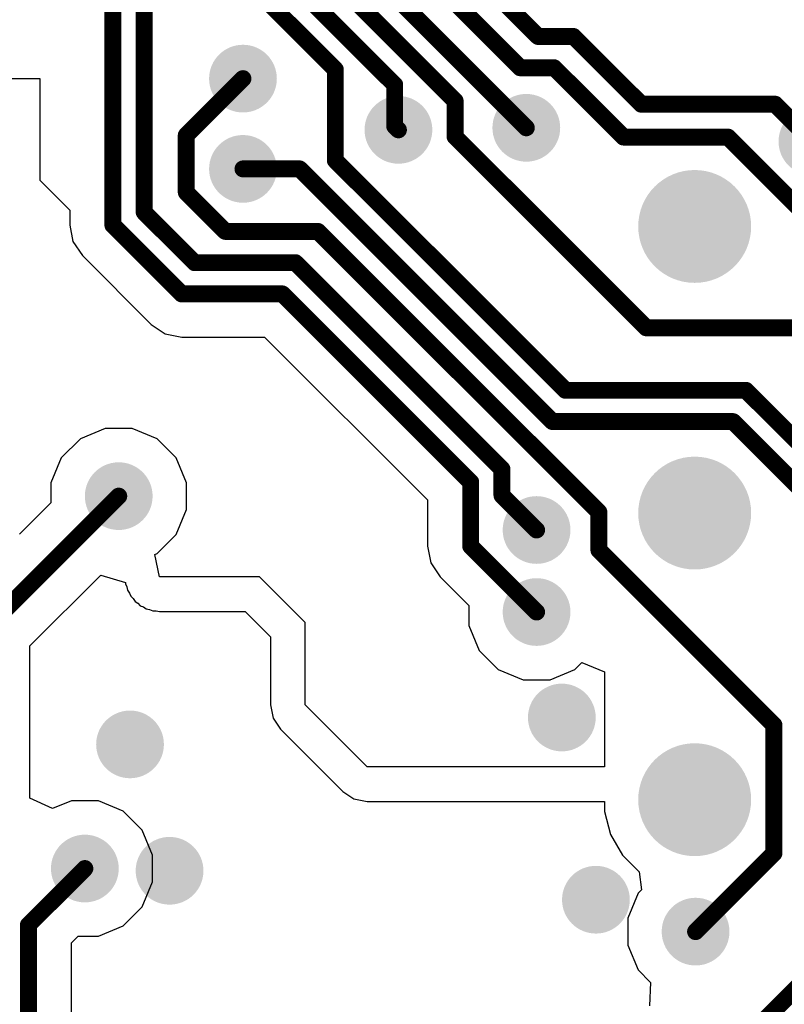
# Model space of a CAD drawing. Header units: inches. Extents: x 0.3 to 40.7, y 0.3 to 25.1.
# Tile 4 of 5: x 29.5 to 36.3, y 9.6 to 18.3. Entities that reach past the tile are written whole.
import ezdxf

# ---------------------------------------------------------------- set-up
doc = ezdxf.new("R2010")
doc.units = ezdxf.units.IN
doc.layers.add('BOTTOM', color=5, linetype='Continuous')
doc.layers.add('Via Holes', color=16, linetype='Continuous')

# ---------------------------------------------------------------- blocks, each defined once
blk = doc.blocks.new('TP_1_00MM_B_3047')
at = {"layer": 'BOTTOM'}
h = blk.add_hatch(color=5, dxfattribs=at)
edge = h.paths.add_edge_path()
edge.add_arc((0, 0), 0.499999, 0, 360)
blk = doc.blocks.new('TP_1_00MM_B_3048')
at = {"layer": 'BOTTOM'}
h = blk.add_hatch(color=5, dxfattribs=at)
edge = h.paths.add_edge_path()
edge.add_arc((0, 0), 0.499999, 0, 360)
blk = doc.blocks.new('TP_1_00MM_B_3050')
at = {"layer": 'BOTTOM'}
h = blk.add_hatch(color=5, dxfattribs=at)
edge = h.paths.add_edge_path()
edge.add_arc((0, 0), 0.499999, 0, 360)

msp = doc.modelspace()

# ---------------------------------------------------------------- hatches: boundary and pattern name
at = {"layer": 'BOTTOM'}
h = msp.add_hatch(color=5, dxfattribs=at)
edge = h.paths.add_edge_path()
edge.add_arc((31.5000005, 17.79999996), 0.2999994, 0, 360)
h = msp.add_hatch(color=5, dxfattribs=at)
edge = h.paths.add_edge_path()
edge.add_arc((32.87667288, 17.34598258), 0.2999994, 0, 360)
h = msp.add_hatch(color=5, dxfattribs=at)
edge = h.paths.add_edge_path()
edge.add_arc((34.00900996, 17.36400896), 0.2999994, 0, 360)
h = msp.add_hatch(color=5, dxfattribs=at)
edge = h.paths.add_edge_path()
edge.add_arc((36.54271076, 17.24282556), 0.2999994, 0, 360)
h = msp.add_hatch(color=5, dxfattribs=at)
edge = h.paths.add_edge_path()
edge.add_arc((31.5000005, 16.99999902), 0.2999994, 0, 360)
h = msp.add_hatch(color=5, dxfattribs=at)
edge = h.paths.add_edge_path()
edge.add_arc((30.40000016, 14.09999974), 0.2999994, 0, 360)
h = msp.add_hatch(color=5, dxfattribs=at)
edge = h.paths.add_edge_path()
edge.add_arc((34.10000038, 13.80000034), 0.2999994, 0, 360)
h = msp.add_hatch(color=5, dxfattribs=at)
edge = h.paths.add_edge_path()
edge.add_arc((34.10000038, 13.07300154), 0.2999994, 0, 360)
h = msp.add_hatch(color=5, dxfattribs=at)
edge = h.paths.add_edge_path()
edge.add_arc((34.32358896, 12.138279), 0.2999994, 0, 360)
h = msp.add_hatch(color=5, dxfattribs=at)
edge = h.paths.add_edge_path()
edge.add_arc((30.49999996, 11.89999906), 0.2999994, 0, 360)
h = msp.add_hatch(color=5, dxfattribs=at)
edge = h.paths.add_edge_path()
edge.add_arc((30.10000076, 10.80000126), 0.2999994, 0, 360)
h = msp.add_hatch(color=5, dxfattribs=at)
edge = h.paths.add_edge_path()
edge.add_arc((30.85002974, 10.78000892), 0.2999994, 0, 360)
h = msp.add_hatch(color=5, dxfattribs=at)
edge = h.paths.add_edge_path()
edge.add_arc((34.62543239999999, 10.52359592), 0.2999994, 0, 360)
h = msp.add_hatch(color=5, dxfattribs=at)
edge = h.paths.add_edge_path()
edge.add_arc((35.50792491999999, 10.24077708), 0.2999994, 0, 360)
at = {"layer": 'Via Holes'}
h = msp.add_hatch(color=7, dxfattribs=at)
edge = h.paths.add_edge_path()
edge.add_arc((31.5000005, 17.79999996), 0.1499997, 0, 360)
h = msp.add_hatch(color=7, dxfattribs=at)
edge = h.paths.add_edge_path()
edge.add_arc((32.87667288, 17.34598258), 0.1499997, 0, 360)
h = msp.add_hatch(color=7, dxfattribs=at)
edge = h.paths.add_edge_path()
edge.add_arc((34.00900996, 17.36400896), 0.1499997, 0, 360)
h = msp.add_hatch(color=7, dxfattribs=at)
edge = h.paths.add_edge_path()
edge.add_arc((31.5000005, 16.99999902), 0.1499997, 0, 360)
h = msp.add_hatch(color=7, dxfattribs=at)
edge = h.paths.add_edge_path()
edge.add_arc((30.40000016, 14.09999974), 0.1499997, 0, 360)
h = msp.add_hatch(color=7, dxfattribs=at)
edge = h.paths.add_edge_path()
edge.add_arc((34.10000038, 13.80000034), 0.1499997, 0, 360)
h = msp.add_hatch(color=7, dxfattribs=at)
edge = h.paths.add_edge_path()
edge.add_arc((34.10000038, 13.07300154), 0.1499997, 0, 360)
h = msp.add_hatch(color=7, dxfattribs=at)
edge = h.paths.add_edge_path()
edge.add_arc((34.32358896, 12.138279), 0.1499997, 0, 360)
h = msp.add_hatch(color=7, dxfattribs=at)
edge = h.paths.add_edge_path()
edge.add_arc((30.49999996, 11.89999906), 0.1499997, 0, 360)
h = msp.add_hatch(color=7, dxfattribs=at)
edge = h.paths.add_edge_path()
edge.add_arc((30.10000076, 10.80000126), 0.1499997, 0, 360)
h = msp.add_hatch(color=7, dxfattribs=at)
edge = h.paths.add_edge_path()
edge.add_arc((30.85002974, 10.78000892), 0.1499997, 0, 360)
h = msp.add_hatch(color=7, dxfattribs=at)
edge = h.paths.add_edge_path()
edge.add_arc((34.62543239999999, 10.52359592), 0.1499997, 0, 360)
h = msp.add_hatch(color=7, dxfattribs=at)
edge = h.paths.add_edge_path()
edge.add_arc((35.50792491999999, 10.24077708), 0.1499997, 0, 360)

# ---------------------------------------------------------------- linework, layer by layer
at = {"layer": 'BOTTOM'}
for p, q in [((27.93235714, 17.79999996), (29.69999902, 17.79999996)), ((29.69999902, 17.79999996), (29.69999902, 16.89999922)), ((29.69999902, 16.89999922), (29.96572874, 16.6342695)), ((29.96572874, 16.6342695), (29.96572874, 16.50149608)), ((29.96572874, 16.50149608), (29.99483206, 16.35517938)), ((29.99483206, 16.35517938), (30.0777148, 16.23113848)), ((30.0777148, 16.23113848), (30.68722336, 15.62162992)), ((30.68722336, 15.62162992), (30.81126425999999, 15.53874718)), ((30.81126425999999, 15.53874718), (30.95758096, 15.50964386)), ((30.95758096, 15.50964386), (31.69096024, 15.50964386)), ((31.69096024, 15.50964386), (33.13408918, 14.06651492)), ((30.28065318, 14.69999854), (30.06012784, 14.60865506)), ((30.51934714, 14.69999854), (30.28065318, 14.69999854)), ((30.73987248, 14.60865506), (30.51934714, 14.69999854)), ((30.06012784, 14.60865506), (29.89134484, 14.43987206)), ((30.90865548, 14.43987206), (30.73987248, 14.60865506)), ((29.89134484, 14.43987206), (29.80000136, 14.21934672)), ((30.99999896, 14.21934672), (30.90865548, 14.43987206)), ((29.80000136, 14.21934672), (29.80000136, 14.04071614)), ((30.99999896, 13.98065276), (30.99999896, 14.21934672)), ((33.13408918, 14.06651492), (33.13408918, 13.65656908)), ((29.80000136, 14.04071614), (29.52111952, 13.7618343)), ((30.90865548, 13.76012742), (30.99999896, 13.98065276)), ((30.73987248, 13.59134442), (30.90865548, 13.76012742)), ((33.13408918, 13.65656908), (33.1631925, 13.51025238)), ((30.72100536, 13.58352884), (30.73987248, 13.59134442)), ((30.76078684, 13.38352924), (30.72100536, 13.58352884)), ((33.1631925, 13.51025238), (33.24607524, 13.38621148)), ((29.61334184, 12.77262622), (30.24155496, 13.40083934)), ((30.24155496, 13.40083934), (30.45857002, 13.33501016)), ((31.6456695, 13.38352924), (30.76078684, 13.38352924)), ((32.05002988, 12.97916886), (31.6456695, 13.38352924)), ((33.24607524, 13.38621148), (33.50000158, 13.13228514)), ((30.45857002, 13.33501016), (30.46078744, 13.32385702)), ((30.46078744, 13.32385702), (30.4723165, 13.2960237)), ((30.4723165, 13.2960237), (30.47819406, 13.26647588)), ((30.47819406, 13.26647588), (30.49493266, 13.24142386)), ((30.49493266, 13.24142386), (30.50645918, 13.21359562)), ((30.50645918, 13.21359562), (30.52775708, 13.19229518)), ((30.52775708, 13.19229518), (30.54449822, 13.16724062)), ((30.54449822, 13.16724062), (30.56954516, 13.15050456)), ((30.56954516, 13.15050456), (30.59084814, 13.12920158)), ((30.59084814, 13.12920158), (30.61868908, 13.11766998)), ((30.61868908, 13.11766998), (30.64373348, 13.10093646)), ((30.64373348, 13.10093646), (30.67327368, 13.0950589)), ((30.67327368, 13.0950589), (30.70111208, 13.08352984)), ((33.50000158, 13.13228514), (33.50000158, 12.95365456)), ((30.70111208, 13.08352984), (30.73123902, 13.08352984)), ((30.73123902, 13.08352984), (30.76078684, 13.07765228)), ((30.76078684, 13.07765228), (31.51897176, 13.07765228)), ((31.51897176, 13.07765228), (31.74415292, 12.85246858)), ((32.05002988, 12.24997042), (32.05002988, 12.97916886)), ((33.50000158, 12.95365456), (33.59134505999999, 12.73312922)), ((31.74415292, 12.85246858), (31.74415292, 12.24997042)), ((29.61334184, 11.42318264), (29.61334184, 12.77262622)), ((33.59134505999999, 12.73312922), (33.76012806, 12.56434622)), ((34.4398727, 12.56434622), (34.49999958, 12.6244731)), ((34.49999958, 12.6244731), (34.69999918, 12.54162846)), ((33.76012806, 12.56434622), (33.98065339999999, 12.47300274)), ((34.21934736, 12.47300274), (34.4398727, 12.56434622)), ((34.69999918, 12.54162846), (34.69999918, 11.69999946)), ((33.98065339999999, 12.47300274), (34.21934736, 12.47300274)), ((31.74415292, 12.24997042), (31.7674371, 12.13291706)), ((32.60000084, 11.69999946), (32.05002988, 12.24997042)), ((31.7674371, 12.13291706), (31.83374126, 12.0336818)), ((31.83374126, 12.0336818), (32.38371222, 11.48371084)), ((34.69999918, 11.69999946), (32.60000084, 11.69999946)), ((32.38371222, 11.48371084), (32.48294748, 11.41740668)), ((29.81334398, 11.3306987), (29.61334184, 11.42318264)), ((29.98065378, 11.40000006), (29.81334398, 11.3306987)), ((30.21934774, 11.40000006), (29.98065378, 11.40000006)), ((30.43987308, 11.30865658), (30.21934774, 11.40000006)), ((32.48294748, 11.41740668), (32.60000084, 11.39411996)), ((32.60000084, 11.39411996), (32.60001354, 11.3941225)), ((32.60001354, 11.3941225), (34.69999663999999, 11.3941225)), ((34.69999663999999, 11.3941225), (34.70002711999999, 11.3940971)), ((34.70002711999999, 11.3940971), (34.70002711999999, 11.3046891)), ((30.60865608, 11.13987358), (30.43987308, 11.30865658)), ((34.70002711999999, 11.3046891), (34.75454568, 11.1012224)), ((30.69999956, 10.91934824), (30.60865608, 11.13987358)), ((34.75454568, 11.1012224), (34.85986678, 10.9187996)), ((30.69999956, 10.68065428), (30.69999956, 10.91934824)), ((34.85986678, 10.9187996), (35.00881237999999, 10.769854)), ((35.00881237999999, 10.769854), (35.02971404, 10.61109384)), ((30.60865608, 10.46012894), (30.69999956, 10.68065428)), ((34.9992696, 10.5806494), (34.90792612, 10.36012406)), ((35.02971404, 10.61109384), (34.9992696, 10.5806494)), ((30.43987308, 10.29134594), (30.60865608, 10.46012894)), ((34.90792612, 10.36012406), (34.90792612, 10.1214301)), ((30.21934774, 10.20000246), (30.43987308, 10.29134594)), ((29.98234288, 10.14162564), (30.0407197, 10.20000246)), ((29.98234288, 9.169255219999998), (29.98234288, 10.14162564)), ((30.0407197, 10.20000246), (30.21934774, 10.20000246)), ((34.90792612, 10.1214301), (34.9992696, 9.90090476)), ((34.9992696, 9.90090476), (35.1091246, 9.79104976)), ((35.1091246, 9.79104976), (35.09859883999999, 9.583536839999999))]:
    msp.add_line(p, q, dxfattribs=at)
at = {"layer": 'BOTTOM', "const_width": 0.1499997}
for points in [[(30.6250721, 16.61623296), (30.6250721, 19.85316832)], [(30.3480724, 16.50149608), (30.3480724, 19.73843144)], [(32.70202756, 19.14940544), (33.95521275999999, 17.89622024)], [(31.99764746, 18.98363488), (33.3786734, 17.60260894)], [(32.37502796, 18.99799096), (34.00900996, 17.36400896)], [(31.25226668, 18.9455425), (32.31788812, 17.87992106)], [(31.72064776, 18.868898), (32.84356398, 17.74598178)], [(33.8156931, 18.471134), (34.11360715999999, 18.17321994)], [(34.11360715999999, 18.17321994), (34.42678153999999, 18.17321994)], [(34.42678153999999, 18.17321994), (35.02652887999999, 17.5734726)], [(32.31788812, 17.07552084), (32.31788812, 17.87992106)], [(33.95521275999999, 17.89622024), (34.25521216, 17.89622024)], [(34.25521216, 17.89622024), (34.86935368, 17.28207872)], [(30.99799998, 17.29799944), (31.5000005, 17.79999996)], [(32.84356398, 17.37909148), (32.84356398, 17.74598178)], [(33.3786734, 17.28441044), (33.3786734, 17.60260894)], [(35.02652887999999, 17.5734726), (36.21206372, 17.5734726)], [(36.21206372, 17.5734726), (36.54271076, 17.24282556)], [(32.84356398, 17.37909148), (32.87667288, 17.34598258)], [(30.99799998, 16.79206446), (30.99799998, 17.29799944)], [(33.3786734, 17.28441044), (34.27414278, 16.38894106)], [(34.86935368, 17.28207872), (35.79352252, 17.28207872)], [(35.79352252, 17.28207872), (36.4555278, 16.62007344)], [(32.31788812, 17.07552084), (34.35580886, 15.0376001)], [(31.5000005, 16.99999902), (32.00167336, 16.99999902)], [(32.00167336, 16.99999902), (34.24107198, 14.7606004)], [(30.99799998, 16.79206446), (31.34407752, 16.44598692)], [(30.6250721, 16.61623296), (31.07231784, 16.16898722)], [(30.3480724, 16.50149608), (30.95758096, 15.89198752)], [(31.34407752, 16.44598692), (32.16394887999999, 16.44598692)], [(32.16394887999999, 16.44598692), (34.65203128, 13.95790452)], [(34.27414278, 16.38894106), (34.27414532, 16.38894106)], [(34.27414532, 16.38894106), (35.07148687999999, 15.5915995)], [(31.07231784, 16.16898722), (31.96406866, 16.16898722)], [(31.96406866, 16.16898722), (33.79343254, 14.33962334)], [(30.95758096, 15.89198752), (31.84933178, 15.89198752)], [(31.84933178, 15.89198752), (33.51643284, 14.22488646)], [(35.07148687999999, 15.5915995), (36.40840317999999, 15.5915995)], [(34.35580886, 15.0376001), (35.95413688, 15.0376001)], [(35.95413688, 15.0376001), (36.79802393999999, 14.19371304)], [(34.24107198, 14.7606004), (35.8394, 14.7606004)], [(35.8394, 14.7606004), (36.52102424, 14.07897616)], [(33.79343254, 14.10656818), (33.79343254, 14.33962334)], [(33.51643284, 13.65656908), (33.51643284, 14.22488646)], [(29.23099818, 12.93099776), (30.40000016, 14.09999974)], [(33.79343254, 14.10656818), (34.10000038, 13.80000034)], [(34.65203128, 13.6216136), (34.65203128, 13.95790452)], [(33.51643284, 13.65656908), (34.10000038, 13.07300154)], [(34.65203128, 13.6216136), (36.20202564, 12.07161924)], [(36.20202564, 10.9348778), (36.20202564, 12.07161924)], [(35.50792491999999, 10.24077708), (36.20202564, 10.9348778)], [(29.59999922, 10.29999718), (30.10000076, 10.79999872)], [(29.59999922, 9.01088368), (29.59999922, 10.29999718)], [(35.7223568, 9.06232884), (36.57003862, 9.91001066)]]:
    msp.add_lwpolyline(points, dxfattribs=at)
at = {"layer": 'BOTTOM', "const_width": 0.07499858}
for points in [[(34.0761066, 18.17321994, 1), (34.15110772, 18.17321994, 1)], [(34.0761066, 18.17321994, 1), (34.15110772, 18.17321994, 1)], [(34.38928098, 18.17321994, 1), (34.4642821, 18.17321994, 1)], [(34.38928098, 18.17321994, 1), (34.4642821, 18.17321994, 1)], [(32.28038755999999, 17.87992106, 1), (32.35538868, 17.87992106, 1)], [(32.28038755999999, 17.87992106, 1), (32.35538868, 17.87992106, 1)], [(33.9177122, 17.89622024, 1), (33.99271332, 17.89622024, 1)], [(33.9177122, 17.89622024, 1), (33.99271332, 17.89622024, 1)], [(34.21771159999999, 17.89622024, 1), (34.29271272, 17.89622024, 1)], [(34.21771159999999, 17.89622024, 1), (34.29271272, 17.89622024, 1)], [(31.46249994, 17.79999996, 1), (31.53750106, 17.79999996, 1)], [(32.80606341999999, 17.74598178, 1), (32.88106454, 17.74598178, 1)], [(32.80606341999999, 17.74598178, 1), (32.88106454, 17.74598178, 1)], [(33.34117284, 17.60260894, 1), (33.41617395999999, 17.60260894, 1)], [(33.34117284, 17.60260894, 1), (33.41617395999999, 17.60260894, 1)], [(34.98902832, 17.5734726, 1), (35.06402944, 17.5734726, 1)], [(34.98902832, 17.5734726, 1), (35.06402944, 17.5734726, 1)], [(36.17456316, 17.5734726, 1), (36.24956427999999, 17.5734726, 1)], [(36.17456316, 17.5734726, 1), (36.24956427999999, 17.5734726, 1)], [(32.80606341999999, 17.37909148, 1), (32.88106454, 17.37909148, 1)], [(32.80606341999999, 17.37909148, 1), (32.88106454, 17.37909148, 1)], [(30.96049942, 17.29799944, 1), (31.03550054, 17.29799944, 1)], [(30.96049942, 17.29799944, 1), (31.03550054, 17.29799944, 1)], [(32.83917232, 17.34598258, 1), (32.91417344, 17.34598258, 1)], [(33.9715094, 17.36400896, 1), (34.04651052, 17.36400896, 1)], [(33.34117284, 17.28441044, 1), (33.41617395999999, 17.28441044, 1)], [(33.34117284, 17.28441044, 1), (33.41617395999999, 17.28441044, 1)], [(34.83185312, 17.28207872, 1), (34.90685424, 17.28207872, 1)], [(34.83185312, 17.28207872, 1), (34.90685424, 17.28207872, 1)], [(35.75602196, 17.28207872, 1), (35.83102307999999, 17.28207872, 1)], [(35.75602196, 17.28207872, 1), (35.83102307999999, 17.28207872, 1)], [(32.28038755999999, 17.07552084, 1), (32.35538868, 17.07552084, 1)], [(32.28038755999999, 17.07552084, 1), (32.35538868, 17.07552084, 1)], [(31.46249994, 16.99999902, 1), (31.53750106, 16.99999902, 1)], [(31.9641728, 16.99999902, 1), (32.03917392, 16.99999902, 1)], [(31.9641728, 16.99999902, 1), (32.03917392, 16.99999902, 1)], [(30.96049942, 16.79206446, 1), (31.03550054, 16.79206446, 1)], [(30.96049942, 16.79206446, 1), (31.03550054, 16.79206446, 1)], [(30.58757154, 16.61623296, 1), (30.66257266, 16.61623296, 1)], [(30.58757154, 16.61623296, 1), (30.66257266, 16.61623296, 1)], [(30.31057184, 16.50149608, 1), (30.38557296, 16.50149608, 1)], [(30.31057184, 16.50149608, 1), (30.38557296, 16.50149608, 1)], [(31.30657696, 16.44598692, 1), (31.38157808, 16.44598692, 1)], [(31.30657696, 16.44598692, 1), (31.38157808, 16.44598692, 1)], [(32.12644832, 16.44598692, 1), (32.20144944, 16.44598692, 1)], [(32.12644832, 16.44598692, 1), (32.20144944, 16.44598692, 1)], [(34.23664221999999, 16.38894106, 1), (34.31164334, 16.38894106, 1)], [(34.23664221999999, 16.38894106, 1), (34.31164334, 16.38894106, 1)], [(34.23664476, 16.38894106, 1), (34.31164588, 16.38894106, 1)], [(34.23664476, 16.38894106, 1), (34.31164588, 16.38894106, 1)], [(31.03481728, 16.16898722, 1), (31.1098184, 16.16898722, 1)], [(31.03481728, 16.16898722, 1), (31.1098184, 16.16898722, 1)], [(31.9265681, 16.16898722, 1), (32.00156922, 16.16898722, 1)], [(31.9265681, 16.16898722, 1), (32.00156922, 16.16898722, 1)], [(30.9200804, 15.89198752, 1), (30.99508152, 15.89198752, 1)], [(30.9200804, 15.89198752, 1), (30.99508152, 15.89198752, 1)], [(31.81183122, 15.89198752, 1), (31.88683234, 15.89198752, 1)], [(31.81183122, 15.89198752, 1), (31.88683234, 15.89198752, 1)], [(35.03398632, 15.5915995, 1), (35.10898744, 15.5915995, 1)], [(35.03398632, 15.5915995, 1), (35.10898744, 15.5915995, 1)], [(34.3183083, 15.0376001, 1), (34.39330942, 15.0376001, 1)], [(34.3183083, 15.0376001, 1), (34.39330942, 15.0376001, 1)], [(35.91663631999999, 15.0376001, 1), (35.99163744, 15.0376001, 1)], [(35.91663631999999, 15.0376001, 1), (35.99163744, 15.0376001, 1)], [(34.20357142, 14.7606004, 1), (34.27857254, 14.7606004, 1)], [(34.20357142, 14.7606004, 1), (34.27857254, 14.7606004, 1)], [(35.80189944, 14.7606004, 1), (35.87690056, 14.7606004, 1)], [(35.80189944, 14.7606004, 1), (35.87690056, 14.7606004, 1)], [(33.75593198, 14.33962334, 1), (33.8309331, 14.33962334, 1)], [(33.75593198, 14.33962334, 1), (33.8309331, 14.33962334, 1)], [(33.47893228, 14.22488646, 1), (33.5539334, 14.22488646, 1)], [(33.47893228, 14.22488646, 1), (33.5539334, 14.22488646, 1)], [(30.3624996, 14.09999974, 1), (30.43750072, 14.09999974, 1)], [(33.75593198, 14.10656818, 1), (33.8309331, 14.10656818, 1)], [(33.75593198, 14.10656818, 1), (33.8309331, 14.10656818, 1)], [(34.61453072, 13.95790452, 1), (34.68953184, 13.95790452, 1)], [(34.61453072, 13.95790452, 1), (34.68953184, 13.95790452, 1)], [(34.06249982, 13.80000034, 1), (34.13750094, 13.80000034, 1)], [(33.47893228, 13.65656908, 1), (33.5539334, 13.65656908, 1)], [(33.47893228, 13.65656908, 1), (33.5539334, 13.65656908, 1)], [(34.61453072, 13.6216136, 1), (34.68953184, 13.6216136, 1)], [(34.61453072, 13.6216136, 1), (34.68953184, 13.6216136, 1)], [(34.06249982, 13.07300154, 1), (34.13750094, 13.07300154, 1)], [(36.16452508, 12.07161924, 1), (36.23952619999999, 12.07161924, 1)], [(36.16452508, 12.07161924, 1), (36.23952619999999, 12.07161924, 1)], [(36.16452508, 10.9348778, 1), (36.23952619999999, 10.9348778, 1)], [(36.16452508, 10.9348778, 1), (36.23952619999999, 10.9348778, 1)], [(30.0625002, 10.79999872, 1), (30.13750132, 10.79999872, 1)], [(29.56249866, 10.29999718, 1), (29.63749978, 10.29999718, 1)], [(29.56249866, 10.29999718, 1), (29.63749978, 10.29999718, 1)], [(35.47042436, 10.24077708, 1), (35.54542548, 10.24077708, 1)]]:
    msp.add_lwpolyline(points, format="xyb", close=True, dxfattribs=at)

# ---------------------------------------------------------------- block references
at = {"rotation": 180}
for name, p in [('TP_1_00MM_B_3050', (35.50002551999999, 16.4900102)), ('TP_1_00MM_B_3048', (35.50002551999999, 13.9500102)), ('TP_1_00MM_B_3047', (35.50002551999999, 11.4100102))]:
    msp.add_blockref(name, p, dxfattribs=at)

doc.saveas('drawing.dxf')
